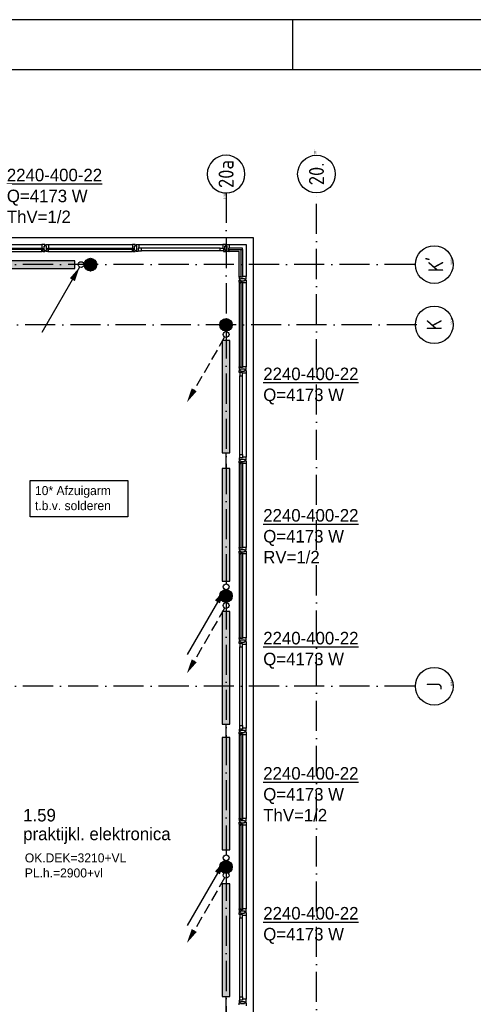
# Model space of a CAD drawing. Extents: x -39327 to 109237, y 358172 to 442272.
# Tile 95 of 96: x 82799 to 91831, y 422657 to 442272. Entities that reach past the tile are written whole.
import ezdxf
from ezdxf.enums import TextEntityAlignment as Align

# ---------------------------------------------------------------- set-up
doc = ezdxf.new("R2010")
doc.units = 0
doc.header["$LTSCALE"] = 100
doc.linetypes.add('2322107', pattern=[2000, 1000, 1000])
doc.linetypes.add('DASHDOT', pattern=[9, 6, -1.5, 0, -1.5])
doc.layers.get('0').update_dxf_attribs({"linetype": 'CONTINUOUS'})
for name, color, linetype in [('00KAD025', 2, 'CONTINUOUS'), ('00KAD070', 5, 'CONTINUOUS'), ('AL$7----_STRAMIEN', 1, 'DASHDOT'), ('AL21----_BUITENWAND', 4, 'CONTINUOUS'), ('AL28----_KONSTRUKTIE', 3, 'CONTINUOUS'), ('AL31----_BUITENKOZ', 7, 'CONTINUOUS'), ('ALN-----_BLOCKNAAM', 2, 'CONTINUOUS'), ('ALXAA---_GEWBETON', 12, 'CONTINUOUS'), ('ALXOU---_GLAS', 7, 'CONTINUOUS'), ('BOUW', 8, 'CONTINUOUS'), ('WI561---', 1, 'CONTINUOUS'), ('WL561---', 4, 'CONTINUOUS'), ('WL561---_AANVOER', 4, 'CONTINUOUS'), ('WL570---', 3, 'CONTINUOUS')]:
    doc.layers.add(name, color=color, linetype=linetype)
doc.styles.add('BURO-018', font='BUROFONT.shx', dxfattribs={"height": 180})
doc.styles.add('BURO-025', font='BUROFONT.shx', dxfattribs={"height": 250})
doc.styles.get("Standard").update_dxf_attribs({"font": 'ISOCP'})

# ---------------------------------------------------------------- blocks, each defined once
blk = doc.blocks.new('1011')
at = {"layer": 'AL$7----_STRAMIEN', "color": 7, "linetype": 'CONTINUOUS'}
blk.add_circle((-750, 0), 750, dxfattribs=at)
at = {"layer": 'ALN-----_BLOCKNAAM', "linetype": 'CONTINUOUS'}
blk.add_text('1011', height=100, dxfattribs=at).set_placement((0, 0))
blk = doc.blocks.new('1010')
at = {"layer": 'AL$7----_STRAMIEN', "color": 7, "linetype": 'CONTINUOUS'}
blk.add_circle((0, 750), 750, dxfattribs=at)
at = {"layer": 'ALN-----_BLOCKNAAM', "linetype": 'CONTINUOUS'}
blk.add_text('1010', height=100, dxfattribs=at).set_placement((0, 0))
blk = doc.blocks.new('2322401')
at = {"color": 0, "linetype": 'CONTINUOUS'}
for p, q in [((-0.5, 0.5, 1), (-0.5, 0.5)), ((-0.5, 0.5, 1), (-0.5, -0.5, 1)), ((0.5, 0.5, 1), (-0.5, 0.5, 1)), ((0.5, 0.5), (-0.5, 0.5)), ((-0.5, 0.5), (-0.5, -0.5)), ((0.5, 0.5, 1), (0.5, 0.5)), ((0.5, -0.5, 1), (0.5, 0.5, 1)), ((0.5, -0.5), (0.5, 0.5)), ((-0.5, -0.5, 1), (-0.5, -0.5)), ((-0.5, -0.5, 1), (0.5, -0.5, 1)), ((-0.5, -0.5), (0.5, -0.5)), ((0.5, -0.5, 1), (0.5, -0.5))]:
    blk.add_line(p, q, dxfattribs=at)
blk = doc.blocks.new('CVHATCH1')
at = {"color": 0, "linetype": 'CONTINUOUS'}
blk.add_solid([(-0.5, -0.5), (0.5, -0.5), (-0.5, 0.5), (0.5, 0.5)], dxfattribs=at)
blk = doc.blocks.new('CVRINFO2')
at = {"color": 0, "linetype": 'CONTINUOUS', "style": 'BURO-025'}
for tag, p in [('CV_TEXT125', (0, 0)), ('CV_TEXT225', (0, -4.17)), ('CV_TEXT325', (0, -8.33)), ('CV_TEXT425', (0, -12.5))]:
    blk.add_attdef(tag, p, '', height=2.5, dxfattribs=at)
blk = doc.blocks.new('LDV4107')
at = {"color": 0, "linetype": 'CONTINUOUS'}
blk.add_line((-0.25, -0.43), (-6.75, -11.69), dxfattribs=at)
blk.add_lwpolyline([(-0.25, -0.43, 0, 1, 0), (-1.5, -2.6, 1, 1, 0)], format="xyseb", dxfattribs=at)
blk.add_circle((0, 0), 0.5, dxfattribs=at)
blk = doc.blocks.new('LDV2108')
at = {"color": 0, "linetype": 'CONTINUOUS'}
for p, q in [((-0.25, -0.43), (-1.19, -2.06)), ((-1.56, -2.71), (-2.5, -4.33)), ((-2.87, -4.98), (-3.81, -6.6)), ((-4.19, -7.25), (-5.12, -8.88)), ((-5.5, -9.53), (-6.44, -11.15))]:
    blk.add_line(p, q, dxfattribs=at)
blk.add_lwpolyline([(-6.75, -11.69, 0, 1, 0), (-5.5, -9.53, 1, 1, 0)], format="xyseb", dxfattribs=at)
blk.add_circle((0, 0), 0.5, dxfattribs=at)

msp = doc.modelspace()

# ---------------------------------------------------------------- hatches: boundary and pattern name
at = {"layer": 'ALXAA---_GEWBETON'}
h = msp.add_hatch(dxfattribs=at)
h.set_pattern_fill('GEWPBET', color=8, scale=100, style=0)
h.set_pattern_definition([(0, (-66092.193, 403848.483), (0, 20), [])])
edge = h.paths.add_edge_path()
edge.add_arc((84208, 437392.8), 125, 0, 360)

# ---------------------------------------------------------------- linework, layer by layer
at = {"layer": '00KAD025', "linetype": 'CONTINUOUS'}
for p, q in [((109237.4, 442271.9), (-39327.3, 442271.9)), ((88237.4, 441271.9), (88237.4, 442271.9))]:
    msp.add_line(p, q, dxfattribs=at)
at = {"layer": '00KAD070', "linetype": 'CONTINUOUS'}
msp.add_line((108237.4, 441271.9), (-38327.3, 441271.9), dxfattribs=at)
at = {"layer": 'AL$7----_STRAMIEN', "color": 1}
for p, q in [((86908, 438822.2), (86908, 419992.8)), ((88708, 369596.9), (88708, 438822.2)), ((90664.5, 437392.8), (8116, 437392.8)), ((90708, 436192.8), (8116, 436192.8)), ((90664.5, 428992.8), (8116, 428992.8))]:
    msp.add_line(p, q, dxfattribs=at)
at = {"layer": 'AL21----_BUITENWAND', "color": 8}
for p, q in [((53968, 437932.8), (87448, 437932.8)), ((87448, 437932.8), (87448, 420312.8))]:
    msp.add_line(p, q, dxfattribs=at)
at = {"layer": 'AL28----_KONSTRUKTIE', "color": 8}
for centre in [(84208, 437392.8), (86908, 436192.8), (86908, 430792.8), (86908, 425392.8)]:
    msp.add_circle(centre, 125, dxfattribs=at)
at = {"layer": 'AL31----_BUITENKOZ', "color": 8, "linetype": 'CONTINUOUS'}
for p, q in [((86793, 437665.8), (86793, 437719.8)), ((86793, 437719.8), (86860, 437719.8)), ((86860, 437665.8), (86793, 437665.8)), ((86880.1, 437791.8), (86843, 437791.8)), ((86843, 437791.8), (86843, 437784.8)), ((86843, 437784.8), (86843, 437780.8)), ((86843, 437780.8), (86843, 437772.8)), ((86843, 437772.8), (86843, 437719.8)), ((86843, 437719.8), (86860, 437719.8)), ((86860, 437719.8), (86860, 437652.8)), ((86860, 437719.8), (86860, 437665.8)), ((86860, 437652.8), (86899, 437652.8)), ((86899, 437791.8), (86880.1, 437791.8)), ((86885, 437682.8), (86885, 437762.8)), ((86885, 437762.8), (86899, 437762.8)), ((86899, 437682.8), (86885, 437682.8)), ((86899, 437785.8), (86899, 437791.8)), ((86899, 437771.8), (86899, 437785.8)), ((86899, 437762.8), (86899, 437771.8)), ((86899, 437771.8), (86899, 437771.8)), ((86899, 437672.8), (86899, 437682.8)), ((86899, 437658.8), (86899, 437672.8)), ((86899, 437672.8), (86899, 437672.8)), ((86899, 437652.8), (86899, 437658.8)), ((86917, 437785.8), (86917, 437791.8)), ((86917, 437791.8), (86935.9, 437791.8)), ((86917, 437771.8), (86917, 437785.8)), ((86917, 437762.3), (86917, 437771.8)), ((86917, 437771.8), (86917, 437771.8)), ((86931, 437762.3), (86917, 437762.3)), ((86917, 437672.8), (86917, 437682.3)), ((86917, 437682.3), (86931, 437682.3)), ((86917, 437658.8), (86917, 437672.8)), ((86917, 437672.8), (86917, 437672.8)), ((86917, 437652.8), (86917, 437658.8)), ((86956, 437652.8), (86917, 437652.8)), ((86931, 437682.3), (86931, 437762.3)), ((86935.9, 437791.8), (86973, 437791.8)), ((86973, 437719.8), (86956, 437719.8)), ((86956, 437719.8), (86956, 437652.8)), ((86956, 437689.8), (86956, 437657.8)), ((86973, 437689.8), (86956, 437689.8)), ((86956, 437657.8), (86961, 437657.8)), ((86961, 437657.8), (86961, 437652.8)), ((86961, 437652.8), (86973, 437652.8)), ((86973, 437791.8), (86973, 437784.8)), ((86973, 437784.8), (86973, 437780.8)), ((86973, 437780.8), (86973, 437772.8)), ((86973, 437772.8), (86973, 437719.8)), ((86973, 437652.8), (86973, 437689.8)), ((87168, 437145.8), (87168, 437157.8)), ((87168, 437157.8), (87205, 437157.8)), ((87173, 437145.8), (87168, 437145.8)), ((87168, 437140.8), (87168, 437101.8)), ((87235, 437140.8), (87168, 437140.8)), ((87168, 437101.8), (87174, 437101.8)), ((87168, 437044.8), (87168, 437083.8)), ((87168, 437083.8), (87174, 437083.8)), ((87235, 437044.8), (87168, 437044.8)), ((87173, 437039.8), (87168, 437039.8)), ((87168, 437039.8), (87168, 437027.8)), ((87173, 437140.8), (87173, 437145.8)), ((87205, 437140.8), (87173, 437140.8)), ((87205, 437044.8), (87173, 437044.8)), ((87173, 437044.8), (87173, 437039.8)), ((87174, 437101.8), (87188, 437101.8)), ((87174, 437083.8), (87188, 437083.8)), ((87188, 437101.8), (87188, 437101.8)), ((87188, 437101.8), (87197.5, 437101.8)), ((87188, 437083.8), (87188, 437083.8)), ((87188, 437083.8), (87197.5, 437083.8)), ((87197.5, 437101.8), (87197.5, 437115.8)), ((87197.5, 437115.8), (87277.5, 437115.8)), ((87197.5, 437083.8), (87197.5, 437069.8)), ((87197.5, 437069.8), (87277.5, 437069.8)), ((87205, 437157.8), (87205, 437140.8)), ((87205, 437027.8), (87205, 437044.8)), ((87288, 437157.8), (87235, 437157.8)), ((87235, 437157.8), (87235, 437140.8)), ((87235, 437027.8), (87235, 437044.8)), ((87277.5, 437115.8), (87277.5, 437101.8)), ((87277.5, 437101.8), (87287, 437101.8)), ((87277.5, 437069.8), (87277.5, 437083.8)), ((87277.5, 437083.8), (87287.5, 437083.8)), ((87287, 437101.8), (87287, 437101.8)), ((87287, 437101.8), (87301, 437101.8)), ((87287.5, 437083.8), (87287.5, 437083.8)), ((87287.5, 437083.8), (87301, 437083.8)), ((87296, 437157.8), (87288, 437157.8)), ((87300, 437157.8), (87296, 437157.8)), ((87307, 437157.8), (87300, 437157.8)), ((87301, 437101.8), (87307, 437101.8)), ((87301, 437083.8), (87307, 437083.8)), ((87307, 437120.7), (87307, 437157.8)), ((87307, 437101.8), (87307, 437120.7)), ((87307, 437083.8), (87307, 437064.8)), ((87307, 437064.8), (87307, 437027.8)), ((87168, 437027.8), (87205, 437027.8)), ((87288, 437027.8), (87235, 437027.8)), ((87296, 437027.8), (87288, 437027.8)), ((87300, 437027.8), (87296, 437027.8)), ((87307, 437027.8), (87300, 437027.8)), ((87168, 435345.8), (87168, 435357.8)), ((87168, 435357.8), (87205, 435357.8)), ((87173, 435345.8), (87168, 435345.8)), ((87168, 435340.8), (87168, 435301.8)), ((87235, 435340.8), (87168, 435340.8)), ((87168, 435301.8), (87174, 435301.8)), ((87168, 435244.8), (87168, 435283.8)), ((87168, 435283.8), (87174, 435283.8)), ((87173, 435340.8), (87173, 435345.8)), ((87205, 435340.8), (87173, 435340.8)), ((87174, 435301.8), (87188, 435301.8)), ((87174, 435283.8), (87188, 435283.8)), ((87188, 435301.8), (87188, 435301.8)), ((87188, 435301.8), (87198, 435301.8)), ((87188, 435283.8), (87188, 435283.8)), ((87188, 435283.8), (87197.5, 435283.8)), ((87197.5, 435283.8), (87197.5, 435269.8)), ((87197.5, 435269.8), (87277.5, 435269.8)), ((87198, 435301.8), (87198, 435315.8)), ((87198, 435315.8), (87278, 435315.8)), ((87205, 435357.8), (87205, 435340.8)), ((87288, 435357.8), (87235, 435357.8)), ((87235, 435357.8), (87235, 435340.8)), ((87277.5, 435269.8), (87277.5, 435283.8)), ((87277.5, 435283.8), (87287.5, 435283.8)), ((87278, 435315.8), (87278, 435301.8)), ((87278, 435301.8), (87287, 435301.8)), ((87287, 435301.8), (87287, 435301.8)), ((87287, 435301.8), (87301, 435301.8)), ((87287.5, 435283.8), (87287.5, 435283.8)), ((87287.5, 435283.8), (87301, 435283.8)), ((87296, 435357.8), (87288, 435357.8)), ((87300, 435357.8), (87296, 435357.8)), ((87307, 435357.8), (87300, 435357.8)), ((87301, 435301.8), (87307, 435301.8)), ((87301, 435283.8), (87307, 435283.8)), ((87307, 435320.7), (87307, 435357.8)), ((87307, 435301.8), (87307, 435320.7)), ((87307, 435283.8), (87307, 435264.8)), ((87307, 435264.8), (87307, 435227.8)), ((87235, 435244.8), (87168, 435244.8)), ((87235, 435244.8), (87181, 435244.8)), ((87181, 435244.8), (87181, 435177.8)), ((87181, 435177.8), (87235, 435177.8)), ((87235, 435227.8), (87235, 435244.8)), ((87235, 435177.8), (87235, 435244.8)), ((87288, 435227.8), (87235, 435227.8)), ((87296, 435227.8), (87288, 435227.8)), ((87300, 435227.8), (87296, 435227.8)), ((87307, 435227.8), (87300, 435227.8)), ((87168, 433540.8), (87168, 433501.8)), ((87235, 433540.8), (87168, 433540.8)), ((87168, 433501.8), (87174, 433501.8)), ((87174, 433501.8), (87188, 433501.8)), ((87181, 433540.8), (87181, 433607.8)), ((87181, 433607.8), (87235, 433607.8)), ((87235, 433540.8), (87181, 433540.8)), ((87188, 433501.8), (87188, 433501.8)), ((87188, 433501.8), (87198, 433501.8)), ((87198, 433501.8), (87198, 433515.8)), ((87198, 433515.8), (87278, 433515.8)), ((87235, 433607.8), (87235, 433540.8)), ((87288, 433557.8), (87235, 433557.8)), ((87235, 433557.8), (87235, 433540.8)), ((87278, 433515.8), (87278, 433501.8)), ((87278, 433501.8), (87287, 433501.8)), ((87287, 433501.8), (87287, 433501.8)), ((87287, 433501.8), (87301, 433501.8)), ((87296, 433557.8), (87288, 433557.8)), ((87300, 433557.8), (87296, 433557.8)), ((87307, 433557.8), (87300, 433557.8)), ((87301, 433501.8), (87307, 433501.8)), ((87307, 433520.7), (87307, 433557.8)), ((87307, 433501.8), (87307, 433520.7)), ((87168, 433444.8), (87168, 433483.8)), ((87168, 433483.8), (87174, 433483.8)), ((87235, 433444.8), (87168, 433444.8)), ((87173, 433439.8), (87168, 433439.8)), ((87168, 433439.8), (87168, 433427.8)), ((87168, 433427.8), (87205, 433427.8)), ((87205, 433444.8), (87173, 433444.8)), ((87173, 433444.8), (87173, 433439.8)), ((87174, 433483.8), (87188, 433483.8)), ((87188, 433483.8), (87188, 433483.8)), ((87188, 433483.8), (87197.5, 433483.8)), ((87197.5, 433483.8), (87197.5, 433469.8)), ((87197.5, 433469.8), (87277.5, 433469.8)), ((87205, 433427.8), (87205, 433444.8)), ((87235, 433427.8), (87235, 433444.8)), ((87288, 433427.8), (87235, 433427.8)), ((87277.5, 433469.8), (87277.5, 433483.8)), ((87277.5, 433483.8), (87287.5, 433483.8)), ((87287.5, 433483.8), (87287.5, 433483.8)), ((87287.5, 433483.8), (87301, 433483.8)), ((87296, 433427.8), (87288, 433427.8)), ((87300, 433427.8), (87296, 433427.8)), ((87307, 433427.8), (87300, 433427.8)), ((87301, 433483.8), (87307, 433483.8)), ((87307, 433483.8), (87307, 433464.8)), ((87307, 433464.8), (87307, 433427.8)), ((87168, 431745.8), (87168, 431757.8)), ((87168, 431757.8), (87205, 431757.8)), ((87173, 431745.8), (87168, 431745.8)), ((87168, 431740.8), (87168, 431701.8)), ((87235, 431740.8), (87168, 431740.8)), ((87173, 431740.8), (87173, 431745.8)), ((87205, 431740.8), (87173, 431740.8)), ((87205, 431757.8), (87205, 431740.8)), ((87288, 431757.8), (87235, 431757.8)), ((87235, 431757.8), (87235, 431740.8)), ((87296, 431757.8), (87288, 431757.8)), ((87300, 431757.8), (87296, 431757.8)), ((87307, 431757.8), (87300, 431757.8)), ((87307, 431720.7), (87307, 431757.8)), ((87168, 431701.8), (87174, 431701.8)), ((87168, 431644.8), (87168, 431683.8)), ((87168, 431683.8), (87174, 431683.8)), ((87235, 431644.8), (87168, 431644.8)), ((87173, 431639.8), (87168, 431639.8)), ((87168, 431639.8), (87168, 431627.8)), ((87168, 431627.8), (87205, 431627.8)), ((87205, 431644.8), (87173, 431644.8)), ((87173, 431644.8), (87173, 431639.8)), ((87174, 431701.8), (87188, 431701.8)), ((87174, 431683.8), (87188, 431683.8)), ((87188, 431701.8), (87188, 431701.8)), ((87188, 431701.8), (87198, 431701.8)), ((87188, 431683.8), (87188, 431683.8)), ((87188, 431683.8), (87197.5, 431683.8)), ((87197.5, 431683.8), (87197.5, 431669.8)), ((87197.5, 431669.8), (87277.5, 431669.8)), ((87198, 431701.8), (87198, 431715.8)), ((87198, 431715.8), (87278, 431715.8)), ((87205, 431627.8), (87205, 431644.8)), ((87235, 431627.8), (87235, 431644.8)), ((87288, 431627.8), (87235, 431627.8)), ((87277.5, 431669.8), (87277.5, 431683.8)), ((87277.5, 431683.8), (87287.5, 431683.8)), ((87278, 431715.8), (87278, 431701.8)), ((87278, 431701.8), (87287, 431701.8)), ((87287, 431701.8), (87287, 431701.8)), ((87287, 431701.8), (87301, 431701.8)), ((87287.5, 431683.8), (87287.5, 431683.8)), ((87287.5, 431683.8), (87301, 431683.8)), ((87296, 431627.8), (87288, 431627.8)), ((87300, 431627.8), (87296, 431627.8)), ((87307, 431627.8), (87300, 431627.8)), ((87301, 431701.8), (87307, 431701.8)), ((87301, 431683.8), (87307, 431683.8)), ((87307, 431701.8), (87307, 431720.7)), ((87307, 431683.8), (87307, 431664.8)), ((87307, 431664.8), (87307, 431627.8)), ((87168, 429945.8), (87168, 429957.8)), ((87168, 429957.8), (87205, 429957.8)), ((87173, 429945.8), (87168, 429945.8)), ((87168, 429940.8), (87168, 429901.8)), ((87235, 429940.8), (87168, 429940.8)), ((87168, 429901.8), (87174, 429901.8)), ((87168, 429844.8), (87168, 429883.8)), ((87168, 429883.8), (87174, 429883.8)), ((87235, 429844.8), (87168, 429844.8)), ((87173, 429940.8), (87173, 429945.8)), ((87205, 429940.8), (87173, 429940.8)), ((87174, 429901.8), (87188, 429901.8)), ((87174, 429883.8), (87188, 429883.8)), ((87235, 429844.8), (87181, 429844.8)), ((87181, 429844.8), (87181, 429777.8)), ((87181, 429777.8), (87235, 429777.8)), ((87188, 429901.8), (87188, 429901.8)), ((87188, 429901.8), (87198, 429901.8)), ((87188, 429883.8), (87188, 429883.8)), ((87188, 429883.8), (87197.5, 429883.8)), ((87197.5, 429883.8), (87197.5, 429869.8)), ((87197.5, 429869.8), (87277.5, 429869.8)), ((87198, 429901.8), (87198, 429915.8)), ((87198, 429915.8), (87278, 429915.8)), ((87205, 429957.8), (87205, 429940.8)), ((87288, 429957.8), (87235, 429957.8)), ((87235, 429957.8), (87235, 429940.8)), ((87235, 429827.8), (87235, 429844.8)), ((87235, 429777.8), (87235, 429844.8)), ((87288, 429827.8), (87235, 429827.8)), ((87277.5, 429869.8), (87277.5, 429883.8)), ((87277.5, 429883.8), (87287.5, 429883.8)), ((87278, 429915.8), (87278, 429901.8)), ((87278, 429901.8), (87287, 429901.8)), ((87287, 429901.8), (87287, 429901.8)), ((87287, 429901.8), (87301, 429901.8)), ((87287.5, 429883.8), (87287.5, 429883.8)), ((87287.5, 429883.8), (87301, 429883.8)), ((87296, 429957.8), (87288, 429957.8)), ((87296, 429827.8), (87288, 429827.8)), ((87300, 429957.8), (87296, 429957.8)), ((87300, 429827.8), (87296, 429827.8)), ((87307, 429957.8), (87300, 429957.8)), ((87307, 429827.8), (87300, 429827.8)), ((87301, 429901.8), (87307, 429901.8)), ((87301, 429883.8), (87307, 429883.8)), ((87307, 429920.7), (87307, 429957.8)), ((87307, 429901.8), (87307, 429920.7)), ((87307, 429883.8), (87307, 429864.8)), ((87307, 429864.8), (87307, 429827.8)), ((87181, 428140.8), (87181, 428207.8)), ((87181, 428207.8), (87235, 428207.8)), ((87235, 428207.8), (87235, 428140.8)), ((87168, 428140.8), (87168, 428101.8)), ((87235, 428140.8), (87168, 428140.8)), ((87168, 428101.8), (87174, 428101.8)), ((87168, 428044.8), (87168, 428083.8)), ((87168, 428083.8), (87174, 428083.8)), ((87235, 428044.8), (87168, 428044.8)), ((87173, 428039.8), (87168, 428039.8)), ((87168, 428039.8), (87168, 428027.8)), ((87168, 428027.8), (87205, 428027.8)), ((87205, 428044.8), (87173, 428044.8)), ((87173, 428044.8), (87173, 428039.8)), ((87174, 428101.8), (87188, 428101.8)), ((87174, 428083.8), (87188, 428083.8)), ((87235, 428140.8), (87181, 428140.8)), ((87188, 428101.8), (87188, 428101.8)), ((87188, 428101.8), (87198, 428101.8)), ((87188, 428083.8), (87188, 428083.8)), ((87188, 428083.8), (87197.5, 428083.8)), ((87197.5, 428083.8), (87197.5, 428069.8)), ((87197.5, 428069.8), (87277.5, 428069.8)), ((87198, 428101.8), (87198, 428115.8)), ((87198, 428115.8), (87278, 428115.8)), ((87205, 428027.8), (87205, 428044.8)), ((87288, 428157.8), (87235, 428157.8)), ((87235, 428157.8), (87235, 428140.8)), ((87235, 428027.8), (87235, 428044.8)), ((87288, 428027.8), (87235, 428027.8)), ((87277.5, 428069.8), (87277.5, 428083.8)), ((87277.5, 428083.8), (87287.5, 428083.8)), ((87278, 428115.8), (87278, 428101.8)), ((87278, 428101.8), (87287, 428101.8)), ((87287, 428101.8), (87287, 428101.8)), ((87287, 428101.8), (87301, 428101.8)), ((87287.5, 428083.8), (87287.5, 428083.8)), ((87287.5, 428083.8), (87301, 428083.8)), ((87296, 428157.8), (87288, 428157.8)), ((87296, 428027.8), (87288, 428027.8)), ((87300, 428157.8), (87296, 428157.8)), ((87300, 428027.8), (87296, 428027.8)), ((87307, 428157.8), (87300, 428157.8)), ((87307, 428027.8), (87300, 428027.8)), ((87301, 428101.8), (87307, 428101.8)), ((87301, 428083.8), (87307, 428083.8)), ((87307, 428120.7), (87307, 428157.8)), ((87307, 428101.8), (87307, 428120.7)), ((87307, 428083.8), (87307, 428064.8)), ((87307, 428064.8), (87307, 428027.8)), ((87168, 426345.8), (87168, 426357.8)), ((87168, 426357.8), (87205, 426357.8)), ((87173, 426345.8), (87168, 426345.8)), ((87168, 426340.8), (87168, 426301.8)), ((87235, 426340.8), (87168, 426340.8)), ((87168, 426301.8), (87174, 426301.8)), ((87168, 426244.8), (87168, 426283.8)), ((87168, 426283.8), (87174, 426283.8)), ((87235, 426244.8), (87168, 426244.8)), ((87173, 426340.8), (87173, 426345.8)), ((87205, 426340.8), (87173, 426340.8)), ((87205, 426244.8), (87173, 426244.8)), ((87173, 426244.8), (87173, 426239.8)), ((87174, 426301.8), (87188, 426301.8)), ((87174, 426283.8), (87188, 426283.8)), ((87188, 426301.8), (87188, 426301.8)), ((87188, 426301.8), (87198, 426301.8)), ((87188, 426283.8), (87188, 426283.8)), ((87188, 426283.8), (87197.5, 426283.8)), ((87197.5, 426283.8), (87197.5, 426269.8)), ((87197.5, 426269.8), (87277.5, 426269.8)), ((87198, 426301.8), (87198, 426315.8)), ((87198, 426315.8), (87278, 426315.8)), ((87205, 426357.8), (87205, 426340.8)), ((87205, 426227.8), (87205, 426244.8)), ((87288, 426357.8), (87235, 426357.8)), ((87235, 426357.8), (87235, 426340.8)), ((87235, 426227.8), (87235, 426244.8)), ((87277.5, 426269.8), (87277.5, 426283.8)), ((87277.5, 426283.8), (87287.5, 426283.8)), ((87278, 426315.8), (87278, 426301.8)), ((87278, 426301.8), (87287, 426301.8)), ((87287, 426301.8), (87287, 426301.8)), ((87287, 426301.8), (87301, 426301.8)), ((87287.5, 426283.8), (87287.5, 426283.8)), ((87287.5, 426283.8), (87301, 426283.8)), ((87296, 426357.8), (87288, 426357.8)), ((87300, 426357.8), (87296, 426357.8)), ((87307, 426357.8), (87300, 426357.8)), ((87301, 426301.8), (87307, 426301.8)), ((87301, 426283.8), (87307, 426283.8)), ((87307, 426320.7), (87307, 426357.8)), ((87307, 426301.8), (87307, 426320.7)), ((87307, 426283.8), (87307, 426264.8)), ((87307, 426264.8), (87307, 426227.8)), ((87173, 426239.8), (87168, 426239.8)), ((87168, 426239.8), (87168, 426227.8)), ((87168, 426227.8), (87205, 426227.8)), ((87288, 426227.8), (87235, 426227.8)), ((87296, 426227.8), (87288, 426227.8)), ((87300, 426227.8), (87296, 426227.8)), ((87307, 426227.8), (87300, 426227.8)), ((87168, 424545.8), (87168, 424557.8)), ((87168, 424557.8), (87205, 424557.8)), ((87173, 424545.8), (87168, 424545.8)), ((87168, 424540.8), (87168, 424501.8)), ((87235, 424540.8), (87168, 424540.8)), ((87168, 424501.8), (87174, 424501.8)), ((87168, 424444.8), (87168, 424483.8)), ((87168, 424483.8), (87174, 424483.8)), ((87173, 424540.8), (87173, 424545.8)), ((87205, 424540.8), (87173, 424540.8)), ((87174, 424501.8), (87188, 424501.8)), ((87174, 424483.8), (87188, 424483.8)), ((87188, 424501.8), (87188, 424501.8)), ((87188, 424501.8), (87198, 424501.8)), ((87188, 424483.8), (87188, 424483.8)), ((87188, 424483.8), (87197.5, 424483.8)), ((87197.5, 424483.8), (87197.5, 424469.8)), ((87198, 424501.8), (87198, 424515.8)), ((87198, 424515.8), (87278, 424515.8)), ((87205, 424557.8), (87205, 424540.8)), ((87288, 424557.8), (87235, 424557.8)), ((87235, 424557.8), (87235, 424540.8)), ((87277.5, 424469.8), (87277.5, 424483.8)), ((87277.5, 424483.8), (87287.5, 424483.8)), ((87278, 424515.8), (87278, 424501.8)), ((87278, 424501.8), (87287, 424501.8)), ((87287, 424501.8), (87287, 424501.8)), ((87287, 424501.8), (87301, 424501.8)), ((87287.5, 424483.8), (87287.5, 424483.8)), ((87287.5, 424483.8), (87301, 424483.8)), ((87296, 424557.8), (87288, 424557.8)), ((87300, 424557.8), (87296, 424557.8)), ((87307, 424557.8), (87300, 424557.8)), ((87301, 424501.8), (87307, 424501.8)), ((87301, 424483.8), (87307, 424483.8)), ((87307, 424520.7), (87307, 424557.8)), ((87307, 424501.8), (87307, 424520.7)), ((87307, 424483.8), (87307, 424464.8)), ((87235, 424444.8), (87168, 424444.8)), ((87235, 424444.8), (87181, 424444.8)), ((87181, 424444.8), (87181, 424377.8)), ((87181, 424377.8), (87235, 424377.8)), ((87197.5, 424469.8), (87277.5, 424469.8)), ((87235, 424427.8), (87235, 424444.8)), ((87235, 424377.8), (87235, 424444.8)), ((87288, 424427.8), (87235, 424427.8)), ((87296, 424427.8), (87288, 424427.8)), ((87300, 424427.8), (87296, 424427.8)), ((87307, 424427.8), (87300, 424427.8)), ((87307, 424464.8), (87307, 424427.8)), ((87168, 422740.8), (87168, 422701.8)), ((87235, 422740.8), (87168, 422740.8)), ((87181, 422740.8), (87181, 422807.8)), ((87181, 422807.8), (87235, 422807.8)), ((87235, 422740.8), (87181, 422740.8)), ((87198, 422701.8), (87198, 422715.8)), ((87198, 422715.8), (87278, 422715.8)), ((87235, 422807.8), (87235, 422740.8)), ((87288, 422757.8), (87235, 422757.8)), ((87235, 422757.8), (87235, 422740.8)), ((87278, 422715.8), (87278, 422701.8)), ((87296, 422757.8), (87288, 422757.8)), ((87300, 422757.8), (87296, 422757.8)), ((87307, 422757.8), (87300, 422757.8)), ((87307, 422720.7), (87307, 422757.8)), ((87307, 422701.8), (87307, 422720.7)), ((87168, 422701.8), (87174, 422701.8)), ((87168, 422644.8), (87168, 422683.8)), ((87168, 422683.8), (87174, 422683.8)), ((87174, 422701.8), (87188, 422701.8)), ((87174, 422683.8), (87188, 422683.8)), ((87188, 422701.8), (87188, 422701.8)), ((87188, 422701.8), (87198, 422701.8)), ((87188, 422683.8), (87188, 422683.8)), ((87188, 422683.8), (87197.5, 422683.8)), ((87197.5, 422683.8), (87197.5, 422669.8)), ((87197.5, 422669.8), (87277.5, 422669.8)), ((87277.5, 422669.8), (87277.5, 422683.8)), ((87277.5, 422683.8), (87287.5, 422683.8)), ((87278, 422701.8), (87287, 422701.8)), ((87287, 422701.8), (87287, 422701.8)), ((87287, 422701.8), (87301, 422701.8)), ((87287.5, 422683.8), (87287.5, 422683.8)), ((87287.5, 422683.8), (87301, 422683.8)), ((87301, 422701.8), (87307, 422701.8)), ((87301, 422683.8), (87307, 422683.8)), ((87307, 422683.8), (87307, 422664.8)), ((87307, 422664.8), (87307, 422627.8))]:
    msp.add_line(p, q, dxfattribs=at)
at = {"layer": 'AL31----_BUITENKOZ', "color": 8}
for p, q in [((86973, 437791.8), (87307, 437791.8)), ((87168, 437652.8), (86973, 437652.8)), ((87168, 437157.8), (87168, 437652.8)), ((87307, 437791.8), (87307, 437157.8)), ((87168, 437027.8), (87168, 435357.8)), ((87307, 437027.8), (87307, 435357.8)), ((87181, 433607.8), (87181, 435177.8)), ((87235, 433607.8), (87235, 435177.8)), ((87307, 435227.8), (87307, 433557.8)), ((87168, 433427.8), (87168, 431757.8)), ((87307, 433427.8), (87307, 431757.8)), ((87168, 431627.8), (87168, 429957.8)), ((87307, 431627.8), (87307, 429957.8)), ((87181, 428207.8), (87181, 429777.8)), ((87235, 428207.8), (87235, 429777.8)), ((87307, 429827.8), (87307, 428157.8)), ((87168, 428027.8), (87168, 426357.8)), ((87307, 428027.8), (87307, 426357.8)), ((87168, 426227.8), (87168, 424557.8)), ((87307, 426227.8), (87307, 424557.8)), ((87181, 422807.8), (87181, 424377.8)), ((87235, 422807.8), (87235, 424377.8)), ((87307, 424427.8), (87307, 422757.8))]:
    msp.add_line(p, q, dxfattribs=at)
for points in [[(81573, 437791.8), (83243, 437791.8)], [(81573, 437652.8), (83243, 437652.8)], [(83373, 437791.8), (85043, 437791.8)], [(83373, 437652.8), (85043, 437652.8)], [(85173, 437791.8), (86843, 437791.8)], [(86793, 437719.8), (85223, 437719.8)], [(86793, 437665.8), (85223, 437665.8)]]:
    msp.add_lwpolyline(points, dxfattribs=at)
at = {"layer": 'AL31----_BUITENKOZ', "color": 8, "linetype": 'CONTINUOUS'}
for points in [[(83260, 437652.8), (83299, 437652.8), (83299, 437658.8), (83299, 437672.8), (83299, 437672.8), (83299, 437682.8), (83285, 437682.8), (83285, 437762.8), (83299, 437762.8), (83299, 437771.8), (83299, 437771.8), (83299, 437785.8), (83299, 437791.8), (83280.1, 437791.8), (83243, 437791.8), (83243, 437784.8), (83243, 437780.8), (83243, 437772.8), (83243, 437719.8), (83260, 437719.8)], [(83260, 437689.8), (83260, 437657.8), (83255, 437657.8), (83255, 437652.8), (83243, 437652.8), (83243, 437689.8)], [(83356, 437652.8), (83317, 437652.8), (83317, 437658.8), (83317, 437672.8), (83317, 437672.8), (83317, 437682.3), (83331, 437682.3), (83331, 437762.3), (83317, 437762.3), (83317, 437772.3), (83317, 437772.3), (83317, 437785.8), (83317, 437791.8), (83335.9, 437791.8), (83373, 437791.8), (83373, 437784.8), (83373, 437780.8), (83373, 437772.8), (83373, 437719.8), (83356, 437719.8)], [(83356, 437689.8), (83356, 437657.8), (83361, 437657.8), (83361, 437652.8), (83373, 437652.8), (83373, 437689.8)], [(85060, 437652.8), (85099, 437652.8), (85099, 437658.8), (85099, 437672.8), (85099, 437672.8), (85099, 437682.8), (85085, 437682.8), (85085, 437762.8), (85099, 437762.8), (85099, 437771.8), (85099, 437771.8), (85099, 437785.8), (85099, 437791.8), (85080.1, 437791.8), (85043, 437791.8), (85043, 437784.8), (85043, 437780.8), (85043, 437772.8), (85043, 437719.8), (85060, 437719.8)], [(85060, 437689.8), (85060, 437657.8), (85055, 437657.8), (85055, 437652.8), (85043, 437652.8), (85043, 437689.8)], [(85156, 437652.8), (85117, 437652.8), (85117, 437658.8), (85117, 437672.8), (85117, 437672.8), (85117, 437682.3), (85131, 437682.3), (85131, 437762.3), (85117, 437762.3), (85117, 437772.3), (85117, 437772.3), (85117, 437785.8), (85117, 437791.8), (85135.9, 437791.8), (85173, 437791.8), (85173, 437784.8), (85173, 437780.8), (85173, 437772.8), (85173, 437719.8), (85156, 437719.8)], [(85156, 437719.8), (85156, 437665.8), (85223, 437665.8), (85223, 437719.8)]]:
    msp.add_lwpolyline(points, close=True, dxfattribs=at)
at = {"layer": 'ALXAA---_GEWBETON', "color": 8}
for p, q in [((86796.1, 436248.5), (87019.9, 436248.5)), ((86808.5, 436268.5), (87007.4, 436268.5)), ((86827.6, 436288.5), (86988.4, 436288.5)), ((86860.7, 436308.5), (86955.3, 436308.5)), ((86783.1, 436188.5), (87032.9, 436188.5)), ((86784, 436208.5), (87032, 436208.5)), ((86785.4, 436168.5), (87030.6, 436168.5)), ((86788.2, 436228.5), (87027.8, 436228.5)), ((86791.1, 436148.5), (87024.9, 436148.5)), ((86800.8, 436128.5), (87015.2, 436128.5)), ((86815.7, 436108.5), (87000.3, 436108.5)), ((86839.1, 436088.5), (86976.9, 436088.5)), ((86894.7, 436068.5), (86921.3, 436068.5)), ((86783.1, 430788.5), (87032.9, 430788.5)), ((86784, 430808.5), (87032, 430808.5)), ((86785.4, 430768.5), (87030.6, 430768.5)), ((86788.2, 430828.5), (87027.8, 430828.5)), ((86796.1, 430848.5), (87019.9, 430848.5)), ((86808.5, 430868.5), (87007.4, 430868.5)), ((86827.6, 430888.5), (86988.4, 430888.5)), ((86860.7, 430908.5), (86955.3, 430908.5)), ((86791.1, 430748.5), (87024.9, 430748.5)), ((86800.8, 430728.5), (87015.2, 430728.5)), ((86815.7, 430708.5), (87000.3, 430708.5)), ((86815.7, 430708.5), (87000.3, 430708.5)), ((86839.1, 430688.5), (86976.9, 430688.5)), ((86839.1, 430688.5), (86976.9, 430688.5)), ((86894.7, 430668.5), (86921.3, 430668.5)), ((86894.7, 430668.5), (86921.3, 430668.5)), ((86808.5, 425468.5), (87007.4, 425468.5)), ((86808.5, 425468.5), (87007.4, 425468.5)), ((86827.6, 425488.5), (86988.4, 425488.5)), ((86827.6, 425488.5), (86988.4, 425488.5)), ((86860.7, 425508.5), (86955.3, 425508.5)), ((86860.7, 425508.5), (86955.3, 425508.5)), ((86783.1, 425388.5), (87032.9, 425388.5)), ((86784, 425408.5), (87032, 425408.5)), ((86785.4, 425368.5), (87030.6, 425368.5)), ((86788.2, 425428.5), (87027.8, 425428.5)), ((86791.1, 425348.5), (87024.9, 425348.5)), ((86796.1, 425448.5), (87019.9, 425448.5)), ((86800.8, 425328.5), (87015.2, 425328.5)), ((86815.7, 425308.5), (87000.3, 425308.5)), ((86839.1, 425288.5), (86976.9, 425288.5)), ((86894.7, 425268.5), (86921.3, 425268.5))]:
    msp.add_line(p, q, dxfattribs=at)
at = {"layer": 'ALXOU---_GLAS', "color": 8}
for p, q in [((86958, 437717.8), (86958, 437691.8)), ((87233, 437717.8), (86958, 437717.8)), ((86958, 437691.8), (87233, 437691.8)), ((87207, 437142.8), (87207, 437691.8)), ((87207, 437691.8), (87233, 437691.8)), ((87233, 437691.8), (87233, 437717.8)), ((87233, 437691.8), (87233, 437142.8)), ((87233, 437142.8), (87207, 437142.8)), ((87207, 435342.8), (87207, 437042.8)), ((87207, 437042.8), (87233, 437042.8)), ((87233, 437042.8), (87233, 435342.8)), ((87233, 435342.8), (87207, 435342.8)), ((87207, 431742.8), (87207, 433442.8)), ((87207, 433442.8), (87233, 433442.8)), ((87233, 433442.8), (87233, 431742.8)), ((87233, 431742.8), (87207, 431742.8)), ((87207, 429942.8), (87207, 431642.8)), ((87207, 431642.8), (87233, 431642.8)), ((87233, 431642.8), (87233, 429942.8)), ((87233, 429942.8), (87207, 429942.8)), ((87207, 426342.8), (87207, 428042.8)), ((87207, 428042.8), (87233, 428042.8)), ((87233, 428042.8), (87233, 426342.8)), ((87233, 426342.8), (87207, 426342.8)), ((87207, 424542.8), (87207, 426242.8)), ((87207, 426242.8), (87233, 426242.8)), ((87233, 426242.8), (87233, 424542.8)), ((87233, 424542.8), (87207, 424542.8))]:
    msp.add_line(p, q, dxfattribs=at)
for points in [[(83258, 437717.8), (83258, 437691.8), (81558, 437691.8), (81558, 437717.8)], [(85058, 437717.8), (85058, 437691.8), (83358, 437691.8), (83358, 437717.8)]]:
    msp.add_lwpolyline(points, close=True, dxfattribs=at)
at = {"layer": 'WL561---_AANVOER', "linetype": '2322107'}
for p, q in [((86908, 433327.8), (86908, 433643.6)), ((86908, 427970.7), (86908, 428240.4)), ((86908, 422442.8), (86908, 422814.8))]:
    msp.add_line(p, q, dxfattribs=at)
at = {"layer": 'WL570---'}
msp.add_lwpolyline([(83007.2, 433088.6), (84950.6, 433088.6), (84950.6, 432369.1), (83007.2, 432369.1)], close=True, dxfattribs=at)

# ---------------------------------------------------------------- block references
at = {"layer": 'AL$7----_STRAMIEN'}
ref = msp.add_blockref('1011', (88708, 439572.2), dxfattribs=dict(at, xscale=0.5, yscale=0.5, zscale=0.5, rotation=90))
ref.add_attrib('STR-NAAM', '20.', dxfattribs={"color": 3, "linetype": 'CONTINUOUS', "height": 300, "rotation": 90}).set_placement((88708, 439197.2), align=Align.MIDDLE)
ref = msp.add_blockref('1011', (86908, 438822.2), dxfattribs=dict(at, xscale=-0.5, yscale=0.5, zscale=0.5, rotation=90))
ref.add_attrib('STR-NAAM', '20a', dxfattribs={"color": 3, "linetype": 'CONTINUOUS', "height": 300, "rotation": 90}).set_placement((86908, 439197.2), align=Align.MIDDLE)
ref = msp.add_blockref('1010', (91428.2, 437392.8), dxfattribs=dict(at, xscale=0.5, yscale=0.5, zscale=0.5, rotation=90))
ref.add_attrib('STR-NAAM', "K'", dxfattribs={"color": 3, "linetype": 'CONTINUOUS', "height": 300, "rotation": 90}).set_placement((91053.2, 437392.8), align=Align.MIDDLE)
ref = msp.add_blockref('1010', (91428.2, 436192.8), dxfattribs=dict(at, xscale=0.5, yscale=0.5, zscale=0.5, rotation=90))
ref.add_attrib('STR-NAAM', 'K', dxfattribs={"color": 3, "linetype": 'CONTINUOUS', "height": 300, "rotation": 90}).set_placement((91053.2, 436192.8), align=Align.MIDDLE)
ref = msp.add_blockref('1010', (91428.2, 428992.8), dxfattribs=dict(at, xscale=0.5, yscale=0.5, zscale=0.5, rotation=90))
ref.add_attrib('STR-NAAM', 'J', dxfattribs={"color": 3, "linetype": 'CONTINUOUS', "height": 300, "rotation": 90}).set_placement((91053.2, 428992.8), align=Align.MIDDLE)
at = {"layer": 'WI561---'}
ref = msp.add_blockref('CVRINFO2', (82543.7, 439052.4), dxfattribs=dict(at, xscale=100, yscale=100, zscale=100))
ref.add_attrib('CV_TEXT125', '%%u2240-400-22', (82543.7, 439052.4), dxfattribs={"layer": '0', "color": 2, "linetype": 'CONTINUOUS', "height": 250, "style": 'BURO-025'})
ref.add_attrib('CV_TEXT225', 'Q=4173 W', (82543.7, 438635.7), dxfattribs={"layer": '0', "color": 2, "linetype": 'CONTINUOUS', "height": 250, "style": 'BURO-025'})
ref.add_attrib('CV_TEXT325', 'ThV=1/2', (82543.7, 438219), dxfattribs={"layer": '0', "color": 2, "linetype": 'CONTINUOUS', "height": 250, "style": 'BURO-025'})
ref = msp.add_blockref('CVRINFO2', (87648.9, 435090.8), dxfattribs=dict(at, xscale=100, yscale=100, zscale=100))
ref.add_attrib('CV_TEXT125', '%%u2240-400-22', (87648.9, 435090.8), dxfattribs={"layer": '0', "color": 2, "linetype": 'CONTINUOUS', "height": 250, "style": 'BURO-025'})
ref.add_attrib('CV_TEXT225', 'Q=4173 W', (87648.9, 434674.1), dxfattribs={"layer": '0', "color": 2, "linetype": 'CONTINUOUS', "height": 250, "style": 'BURO-025'})
ref = msp.add_blockref('CVRINFO2', (87648.9, 432272.9), dxfattribs=dict(at, xscale=100, yscale=100, zscale=100))
ref.add_attrib('CV_TEXT125', '%%u2240-400-22', (87648.9, 432272.9), dxfattribs={"layer": '0', "color": 2, "linetype": 'CONTINUOUS', "height": 250, "style": 'BURO-025'})
ref.add_attrib('CV_TEXT225', 'Q=4173 W', (87648.9, 431856.3), dxfattribs={"layer": '0', "color": 2, "linetype": 'CONTINUOUS', "height": 250, "style": 'BURO-025'})
ref.add_attrib('CV_TEXT325', 'RV=1/2', (87648.9, 431439.6), dxfattribs={"layer": '0', "color": 2, "linetype": 'CONTINUOUS', "height": 250, "style": 'BURO-025'})
ref = msp.add_blockref('CVRINFO2', (87648.9, 429826.7), dxfattribs=dict(at, xscale=100, yscale=100, zscale=100))
ref.add_attrib('CV_TEXT125', '%%u2240-400-22', (87648.9, 429826.7), dxfattribs={"layer": '0', "color": 2, "linetype": 'CONTINUOUS', "height": 250, "style": 'BURO-025'})
ref.add_attrib('CV_TEXT225', 'Q=4173 W', (87648.9, 429410), dxfattribs={"layer": '0', "color": 2, "linetype": 'CONTINUOUS', "height": 250, "style": 'BURO-025'})
ref = msp.add_blockref('CVRINFO2', (87648.9, 427132.6), dxfattribs=dict(at, xscale=100, yscale=100, zscale=100))
ref.add_attrib('CV_TEXT125', '%%u2240-400-22', (87648.9, 427132.6), dxfattribs={"layer": '0', "color": 2, "linetype": 'CONTINUOUS', "height": 250, "style": 'BURO-025'})
ref.add_attrib('CV_TEXT225', 'Q=4173 W', (87648.9, 426716), dxfattribs={"layer": '0', "color": 2, "linetype": 'CONTINUOUS', "height": 250, "style": 'BURO-025'})
ref.add_attrib('CV_TEXT325', 'ThV=1/2', (87648.9, 426299.3), dxfattribs={"layer": '0', "color": 2, "linetype": 'CONTINUOUS', "height": 250, "style": 'BURO-025'})
ref = msp.add_blockref('CVRINFO2', (87648.9, 424345.7), dxfattribs=dict(at, xscale=100, yscale=100, zscale=100))
ref.add_attrib('CV_TEXT125', '%%u2240-400-22', (87648.9, 424345.7), dxfattribs={"layer": '0', "color": 2, "linetype": 'CONTINUOUS', "height": 250, "style": 'BURO-025'})
ref.add_attrib('CV_TEXT225', 'Q=4173 W', (87648.9, 423929.1), dxfattribs={"layer": '0', "color": 2, "linetype": 'CONTINUOUS', "height": 250, "style": 'BURO-025'})
at = {"layer": 'WL561---', "xscale": 2240, "yscale": 150}
for name, zscale in [('2322401', 500), ('CVHATCH1', 2240)]:
    msp.add_blockref(name, (82778.8, 437392.8), dxfattribs=dict(at, zscale=zscale))
at = {"layer": 'WL561---', "xscale": 2240, "yscale": 150, "rotation": 270.0000000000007}
for name, p, zscale in [('2322401', (86908, 434763.6), 500), ('CVHATCH1', (86908, 434763.6), 2240), ('2322401', (86908, 432207.8), 500), ('CVHATCH1', (86908, 432207.8), 2240), ('2322401', (86908, 429360.4), 500), ('CVHATCH1', (86908, 429360.4), 2240), ('2322401', (86908, 426850.7), 500), ('CVHATCH1', (86908, 426850.7), 2240), ('2322401', (86908, 423934.8), 500), ('CVHATCH1', (86908, 423934.8), 2240)]:
    msp.add_blockref(name, p, dxfattribs=dict(at, zscale=zscale))
at = {"layer": 'WL561---_AANVOER', "color": 2, "xscale": 115.5, "yscale": 115.5, "zscale": 115.5}
for name, p in [('LDV4107', (84020.9, 437392.8)), ('LDV2108', (86909, 436000.3, -120)), ('LDV4107', (86910, 430973.2)), ('LDV2108', (86909, 430600.9, -120)), ('LDV4107', (86910, 425573.9)), ('LDV2108', (86909, 425228, -120))]:
    msp.add_blockref(name, p, dxfattribs=at)

# ---------------------------------------------------------------- texts
at = {"layer": 'BOUW', "style": 'BURO-025'}
for s, p in [('1.59', (82868.6, 426299.5)), ('praktijkl. elektronica', (82868.6, 425926.4))]:
    msp.add_text(s, height=250, dxfattribs=at).set_placement(p)
at = {"layer": 'BOUW', "color": 1, "style": 'BURO-018'}
for s, p in [('OK.DEK=3210+VL', (82900.9, 425483.6)), ('PL.h.=2900+vl', (82900.9, 425183.6))]:
    msp.add_text(s, height=180, dxfattribs=at).set_placement(p)
at = {"layer": 'WL570---', "color": 1, "style": 'BURO-018'}
for s, p in [('10* Afzuigarm', (83103.2, 432800.8)), ('t.b.v. solderen', (83103.2, 432500.8))]:
    msp.add_text(s, height=180, dxfattribs=at).set_placement(p)

doc.saveas('drawing.dxf')
